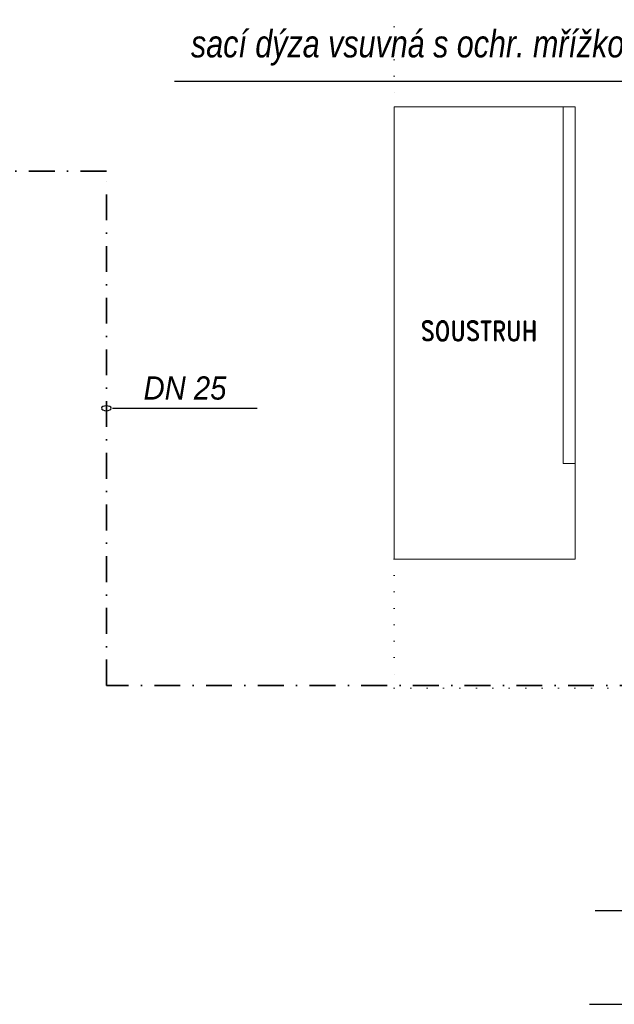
# Model space of a CAD drawing. Header units: millimetres. Extents: x 6491141 to 6692158, y 1846388 to 1929513.
# Tile 11 of 245: x 6525691 to 6530293, y 1900167 to 1907787. Entities that reach past the tile are written whole.
import ezdxf

# ---------------------------------------------------------------- set-up
doc = ezdxf.new("R2010")
doc.units = ezdxf.units.MM
doc.linetypes.add('TEČKOVANÁ', pattern=[6.35, 0, -6.35])
doc.linetypes.add('ČERCHOVANÁ', pattern=[1, 0.5, -0.25, 0, -0.25])
for name, color, linetype in [('VZT_POPIS', 7, 'Continuous'), ('ZTI', 7, 'Continuous'), ('ZTI_POPIS', 7, 'Continuous')]:
    doc.layers.add(name, color=color, linetype=linetype)
doc.layers.add('ZTI-POŽÁRNÍ', color=200, linetype='ČERCHOVANÁ', lineweight=35)
doc.styles.add('INDRA', font='ariali.ttf')
doc.styles.add('ROMAND', font='romand.shx', dxfattribs={"width": 0.85})

# ---------------------------------------------------------------- blocks, each defined once
blk = doc.blocks.new('_DotSmall')
at = {"color": 0, "linetype": 'ByBlock', "const_width": 0.5}
blk.add_lwpolyline([(-0.0625, 0, 1), (0.0625, 0, 1)], format="xyb", close=True, dxfattribs=at)

msp = doc.modelspace()

# ---------------------------------------------------------------- linework, layer by layer
at = {"color": 8, "linetype": 'TEČKOVANÁ', "lineweight": 13, "ltscale": 20}
for p, q in [((6528589.9, 1908112.5), (6528589.9, 1907112.5)), ((6528589.9, 1903612.5), (6528589.9, 1902612.5)), ((6528589.9, 1902612.5), (6530989.9, 1902612.5))]:
    msp.add_line(p, q, dxfattribs=at)
at = {"color": 8, "linetype": 'Continuous', "lineweight": 15}
for p, q in [((6528589.9, 1907112.5), (6528589.9, 1903612.5)), ((6529989.9, 1907112.5), (6528589.9, 1907112.5)), ((6529897.7, 1907112.5), (6529897.7, 1904352.4)), ((6529989.9, 1907112.5), (6529989.9, 1904352.4)), ((6529897.7, 1904352.4), (6529989.9, 1904352.4)), ((6529989.9, 1903612.5), (6529989.9, 1904352.4)), ((6528589.9, 1903612.5), (6529989.9, 1903612.5))]:
    msp.add_line(p, q, dxfattribs=at)
at = {"layer": 'VZT_POPIS', "ltscale": 400}
msp.add_line((6526889.6, 1907312.1), (6530986, 1907312.1), dxfattribs=at)
at = {"layer": 'ZTI', "ltscale": 200}
msp.add_line((6526409.5, 1904781.8), (6527530.1, 1904781.8), dxfattribs=at)
at = {"layer": 'ZTI-POŽÁRNÍ', "ltscale": 400}
for p, q in [((6526362, 1906615), (6525475, 1906615)), ((6526362, 1902634.6), (6526362, 1906615)), ((6534936, 1902634.6), (6526362, 1902634.6))]:
    msp.add_line(p, q, dxfattribs=at)
at = {"layer": 'ZTI_POPIS', "ltscale": 400}
for p, q in [((6530144.8, 1900893.1), (6533262.3, 1900893.1)), ((6530101.7, 1900166.9), (6533219.2, 1900166.9))]:
    msp.add_line(p, q, dxfattribs=at)

# ---------------------------------------------------------------- block references
at = {"layer": 'ZTI', "ltscale": 200, "xscale": 300, "yscale": 599.9999999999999, "zscale": 300, "rotation": 89.9999999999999}
msp.add_blockref('_DotSmall', (6526362, 1904780.1), dxfattribs=at)

# ---------------------------------------------------------------- texts
at = {"color": 8, "insert": (6528794, 1905303.3), "char_height": 150, "width": 578.286, "attachment_point": 7, "style": 'ROMAND'}
msp.add_mtext('{\\C0;SOUSTRUH}', dxfattribs=at)
at = {"layer": 'VZT_POPIS', "ltscale": 400, "style": 'INDRA', "width": 0.8}
msp.add_text('sací dýza vsuvná s ochr. mřížkou', height=210.935, rotation=0.00002, dxfattribs=at).set_placement((6527016.9, 1907495.6))
at = {"layer": 'ZTI-POŽÁRNÍ', "ltscale": 400, "style": 'INDRA', "width": 0.9}
msp.add_text('DN 25', height=180, dxfattribs=at).set_placement((6526649.6, 1904846.9))

doc.saveas('drawing.dxf')
